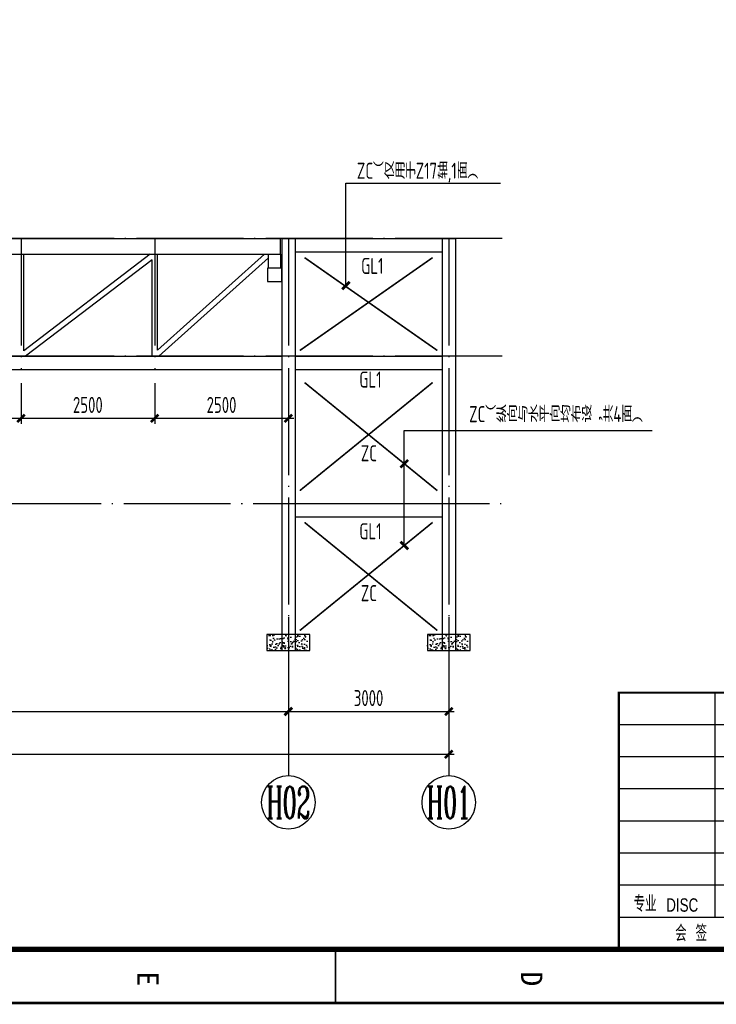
# Model space of a CAD drawing. Extents: x -294221 to 474257, y -25219 to 114942.
# Tile 32 of 70: x 40209 to 53237, y -11283 to 7124. Entities that reach past the tile are written whole.
import ezdxf
from ezdxf.enums import TextEntityAlignment as Align

# ---------------------------------------------------------------- set-up
doc = ezdxf.new("R2010")
doc.units = 0
doc.header["$LTSCALE"] = 1000
doc.linetypes.add('DOTE', pattern=[2.42, 2, -0.2, 0.02, -0.2])
for name, color, linetype in [('AXIS', 7, 'Continuous'), ('AXIS_DIM', 3, 'Continuous'), ('AXIS_NUM', 7, 'Continuous'), ('AXIS_TEXT', 7, 'Continuous'), ('BEAM_CON', 4, 'Continuous'), ('BORDER', 7, 'Continuous'), ('DIM', 3, 'Continuous'), ('gj2', 4, 'Continuous'), ('NJPEC-图框层', 7, 'Continuous'), ('Prof', 2, 'Continuous'), ('text', 7, 'Continuous'), ('TXT', 12, 'Continuous'), ('柱构件', 2, 'Continuous'), ('梁', 4, 'Continuous')]:
    doc.layers.add(name, color=color, linetype=linetype)
doc.styles.add('QC_宋体', font='txt')
doc.styles.add('QY', font='qy_eng.shx', dxfattribs={"width": 0.75, "bigfont": 'qy_chn.shx'})
doc.styles.add('TSSD_Axis', font='complex.shx', dxfattribs={"width": 0.7, "bigfont": 'hztxt.shx'})
doc.styles.add('TSSD_Dimension', font='tssdeng.shx', dxfattribs={"width": 0.7, "bigfont": 'hztxt.shx'})
doc.styles.add('TSSD_Rein', font='Tssdeng.shx', dxfattribs={"width": 0.7, "bigfont": '@@tssdchn.shx'})
doc.styles.add('宋体', font='txt')
doc.dimstyles.new('TSSD_100_100$0', dxfattribs={"dimtxt": 300, "dimasz": 100, "dimexe": 100, "dimexo": 250, "dimgap": 100, "dimtad": 1, "dimdec": 0, "dimrnd": 0.001, "dimzin": 0, "dimdsep": 46, "dimtxsty": 'TSSD_Dimension', "dimblk": 'ARCHTICK', "dimcen": 0, "dimdle": 100, "dimclrt": 7, "dimadec": 0, "dimazin": 0, "dimtfac": 1, "dimtdec": 0, "dimtix": 1, "dimtmove": 2, "dimatfit": 3, "dimldrblk": 'ARCHTICK', "dimfxl": 0, "dimtolj": 1, "dimtzin": 0, "dimarcsym": 0})

# ---------------------------------------------------------------- blocks, each defined once
blk = doc.blocks.new('_ArchTick')
at = {"color": 0, "linetype": 'ByBlock', "const_width": 0.5}
blk.add_lwpolyline([(-0.71, -0.71), (0.71, 0.71)], dxfattribs=at)
blk = doc.blocks.new('*D255')
at = {"layer": 'Defpoints', "color": 0}
for p in [(37734, 582), (40234, 582), (40234, -328)]:
    blk.add_point(p, dxfattribs=at)
at = {"layer": 'DIM', "color": 0, "lineweight": -2}
for p, q in [((37734, 332), (37734, -428)), ((40234, 332), (40234, -428)), ((37634, -328), (40334, -328))]:
    blk.add_line(p, q, dxfattribs=at)
at = {"layer": 'DIM', "color": 0, "lineweight": -2, "xscale": 99.99999810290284, "yscale": 99.99999810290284, "zscale": 99.99999810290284, "rotation": 180}
blk.add_blockref('_ArchTick', (37734, -328), dxfattribs=at)
at = {"layer": 'DIM', "color": 0, "lineweight": -2, "xscale": 99.99999810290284, "yscale": 99.99999810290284, "zscale": 99.99999810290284}
blk.add_blockref('_ArchTick', (40234, -328), dxfattribs=at)
at = {"layer": 'DIM', "color": 7, "insert": (38984, -78), "char_height": 300, "attachment_point": 5, "style": 'TSSD_Dimension'}
blk.add_mtext('\\A1;2500', dxfattribs=at)
blk = doc.blocks.new('*D256')
at = {"layer": 'Defpoints', "color": 0}
for p in [(40234, 582), (42734, 582), (42734, -328)]:
    blk.add_point(p, dxfattribs=at)
at = {"layer": 'DIM', "color": 0, "lineweight": -2}
for p, q in [((40234, 332), (40234, -428)), ((42734, 332), (42734, -428)), ((40134, -328), (42834, -328))]:
    blk.add_line(p, q, dxfattribs=at)
at = {"layer": 'DIM', "color": 0, "lineweight": -2, "xscale": 99.99999810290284, "yscale": 99.99999810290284, "zscale": 99.99999810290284, "rotation": 180}
blk.add_blockref('_ArchTick', (40234, -328), dxfattribs=at)
at = {"layer": 'DIM', "color": 0, "lineweight": -2, "xscale": 99.99999810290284, "yscale": 99.99999810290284, "zscale": 99.99999810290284}
blk.add_blockref('_ArchTick', (42734, -328), dxfattribs=at)
at = {"layer": 'DIM', "color": 7, "insert": (41484, -78), "char_height": 300, "attachment_point": 5, "style": 'TSSD_Dimension'}
blk.add_mtext('\\A1;2500', dxfattribs=at)
blk = doc.blocks.new('*D257')
at = {"layer": 'Defpoints', "color": 0}
for p in [(42734, 582), (45234, 582), (45234, -328)]:
    blk.add_point(p, dxfattribs=at)
at = {"layer": 'DIM', "color": 0, "lineweight": -2}
for p, q in [((42734, 332), (42734, -428)), ((45234, 332), (45234, -428)), ((42634, -328), (45334, -328))]:
    blk.add_line(p, q, dxfattribs=at)
at = {"layer": 'DIM', "color": 0, "lineweight": -2, "xscale": 99.99999810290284, "yscale": 99.99999810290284, "zscale": 99.99999810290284, "rotation": 180}
blk.add_blockref('_ArchTick', (42734, -328), dxfattribs=at)
at = {"layer": 'DIM', "color": 0, "lineweight": -2, "xscale": 99.99999810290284, "yscale": 99.99999810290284, "zscale": 99.99999810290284}
blk.add_blockref('_ArchTick', (45234, -328), dxfattribs=at)
at = {"layer": 'DIM', "color": 7, "insert": (43984, -78), "char_height": 300, "attachment_point": 5, "style": 'TSSD_Dimension'}
blk.add_mtext('\\A1;2500', dxfattribs=at)
blk = doc.blocks.new('ts_axno')
at = {"color": 0, "linetype": 'ByBlock', "lineweight": -2}
blk.add_circle((0, 0), 0.5, dxfattribs=at)
at = {"color": 0, "linetype": 'ByBlock', "lineweight": -2, "style": 'TSSD_Axis', "width": 0.7}
blk.add_attdef('A', text='', height=0.6, dxfattribs=at).set_placement((0, 0), align=Align.MIDDLE_CENTER)
blk = doc.blocks.new('*D258')
at = {"layer": 'AXIS_DIM', "color": 0, "lineweight": -2}
for p, q in [((21234, -4297), (21234, -6708)), ((48234, -4297), (48234, -6708)), ((21134, -6608), (48334, -6608))]:
    blk.add_line(p, q, dxfattribs=at)
at = {"layer": 'Defpoints', "color": 0}
for p in [(21234, -4047), (48234, -4047), (48234, -6608)]:
    blk.add_point(p, dxfattribs=at)
at = {"layer": 'AXIS_DIM', "color": 0, "lineweight": -2, "xscale": 99.99999810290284, "yscale": 99.99999810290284, "zscale": 99.99999810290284, "rotation": 180}
blk.add_blockref('_ArchTick', (21234, -6608), dxfattribs=at)
at = {"layer": 'AXIS_DIM', "color": 0, "lineweight": -2, "xscale": 99.99999810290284, "yscale": 99.99999810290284, "zscale": 99.99999810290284}
blk.add_blockref('_ArchTick', (48234, -6608), dxfattribs=at)
at = {"layer": 'AXIS_DIM', "color": 7, "insert": (34734, -6358), "char_height": 300, "attachment_point": 5, "style": 'TSSD_Dimension'}
blk.add_mtext('\\A1;27000', dxfattribs=at)
blk = doc.blocks.new('*D259')
at = {"layer": 'AXIS_DIM', "color": 0, "lineweight": -2}
for p, q in [((30234, -4297), (30234, -5908)), ((45234, -4297), (45234, -5908)), ((30134, -5808), (45334, -5808))]:
    blk.add_line(p, q, dxfattribs=at)
at = {"layer": 'Defpoints', "color": 0}
for p in [(30234, -4047), (45234, -4047), (45234, -5808)]:
    blk.add_point(p, dxfattribs=at)
at = {"layer": 'AXIS_DIM', "color": 0, "lineweight": -2, "xscale": 99.99999810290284, "yscale": 99.99999810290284, "zscale": 99.99999810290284, "rotation": 180}
blk.add_blockref('_ArchTick', (30234, -5808), dxfattribs=at)
at = {"layer": 'AXIS_DIM', "color": 0, "lineweight": -2, "xscale": 99.99999810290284, "yscale": 99.99999810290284, "zscale": 99.99999810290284}
blk.add_blockref('_ArchTick', (45234, -5808), dxfattribs=at)
at = {"layer": 'AXIS_DIM', "color": 7, "insert": (37734, -5558), "char_height": 300, "attachment_point": 5, "style": 'TSSD_Dimension'}
blk.add_mtext('\\A1;15000', dxfattribs=at)
blk = doc.blocks.new('*D260')
at = {"layer": 'AXIS_DIM', "color": 0, "lineweight": -2}
for p, q in [((45234, -4297), (45234, -5908)), ((48234, -4297), (48234, -5908)), ((45134, -5808), (48334, -5808))]:
    blk.add_line(p, q, dxfattribs=at)
at = {"layer": 'Defpoints', "color": 0}
for p in [(45234, -4047), (48234, -4047), (48234, -5808)]:
    blk.add_point(p, dxfattribs=at)
at = {"layer": 'AXIS_DIM', "color": 0, "lineweight": -2, "xscale": 99.99999810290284, "yscale": 99.99999810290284, "zscale": 99.99999810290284, "rotation": 180}
blk.add_blockref('_ArchTick', (45234, -5808), dxfattribs=at)
at = {"layer": 'AXIS_DIM', "color": 0, "lineweight": -2, "xscale": 99.99999810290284, "yscale": 99.99999810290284, "zscale": 99.99999810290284}
blk.add_blockref('_ArchTick', (48234, -5808), dxfattribs=at)
at = {"layer": 'AXIS_DIM', "color": 7, "insert": (46734, -5558), "char_height": 300, "attachment_point": 5, "style": 'TSSD_Dimension'}
blk.add_mtext('\\A1;3000', dxfattribs=at)
blk = doc.blocks.new('会签栏')
at = {"layer": 'NJPEC-图框层'}
for p, q in [((631055, 1257550), (631055, 1261750)), ((632855, 1261750), (632855, 1257550)), ((634655, 1261150), (629255, 1261150)), ((634655, 1260550), (629255, 1260550)), ((634655, 1259950), (629255, 1259950)), ((634655, 1259350), (629255, 1259350)), ((634655, 1258750), (629255, 1258750)), ((634655, 1258150), (629255, 1258150)), ((634655, 1257550), (629255, 1257550))]:
    blk.add_line(p, q, dxfattribs=at)
at = {"style": 'QY', "width": 0.75}
for s, height, p in [('专业', 300, (629746, 1257656)), ('会签人', 300, (631616, 1257656)), ('日期', 300, (633326, 1257656)), ('DISC', 250, (630440, 1257656)), ('SIGN', 250, (632440, 1257656)), ('DATE', 250, (634020, 1257656)), ('会  签', 300, (630606, 1257103)), ('COUNTERSIGNED', 250, (632558, 1257103))]:
    blk.add_text(s, height=height, dxfattribs=at).set_placement(p, align=Align.CENTER)
blk = doc.blocks.new('签字栏')
at = {"layer": 'AXIS_TEXT', "color": 0}
for p, q in [((646531, 1250392), (646531, 1254592)), ((648331, 1250392), (648331, 1254592)), ((650131, 1250392), (650131, 1254592)), ((644731, 1253992), (650131, 1253992)), ((644731, 1253392), (650131, 1253392)), ((644731, 1252792), (650131, 1252792)), ((644731, 1252192), (650131, 1252192)), ((644731, 1251592), (650131, 1251592)), ((644731, 1250992), (650131, 1250992))]:
    blk.add_line(p, q, dxfattribs=at)
at = {"style": 'QY', "width": 0.75}
for s, height, p in [('审定', 300, (645165, 1252898)), ('FAPP', 250, (645950, 1252898)), ('审核', 300, (645165, 1252298)), ('APPR', 250, (645950, 1252298)), ('校对', 300, (645165, 1251698)), ('GHKD', 250, (645975, 1251698)), ('设计', 300, (645165, 1251098)), ('DRW', 250, (645884, 1251098)), ('制图', 300, (645165, 1250498)), ('CAD', 250, (645859, 1250498))]:
    blk.add_text(s, height=height, dxfattribs=at).set_placement(p, align=Align.CENTER)
at = {"layer": 'NJPEC-图框层', "style": 'QY', "width": 0.75}
for s, p in [('项目负责人', (644801, 1254086)), ('专业负责人', (644801, 1253491))]:
    blk.add_text(s, height=300, dxfattribs=at).set_placement(p)
blk = doc.blocks.new('信息栏')
at = {"layer": 'NJPEC-图框层'}
for p, q in [((660731, 1250392), (660731, 1254592)), ((658731, 1253992), (662731, 1253992)), ((658731, 1253392), (662731, 1253392)), ((658731, 1252792), (662731, 1252792)), ((658731, 1252192), (662731, 1252192)), ((658731, 1251592), (662731, 1251592)), ((651931, 1250992), (651931, 1250392))]:
    blk.add_line(p, q, dxfattribs=at)
blk.add_lwpolyline([(658731, 1254592), (658731, 1250392)], dxfattribs=at)
at = {"style": 'QY', "width": 0.75}
for s, p in [('施工图', (661707, 1253057)), ('Ⅰ', (661707, 1251857))]:
    blk.add_text(s, height=300, dxfattribs=at).set_placement(p, align=Align.MIDDLE)
at = {"layer": 'NJPEC-图框层', "style": 'QY', "width": 0.8}
for s, p in [('第     张', (659592, 1250520)), ('共     张', (661763, 1250507))]:
    blk.add_text(s, height=300, dxfattribs=at).set_placement(p, align=Align.CENTER)
at = {"layer": 'NJPEC-图框层', "char_height": 300, "width": 1800, "attachment_point": 4, "style": 'QY'}
for s, insert in [('工程编号', (659072, 1254266)), ('专    业', (659072, 1253692)), ('设计阶段', (659072, 1253092)), ('比    例', (659116, 1252502)), ('版    次', (659116, 1251865)), ('日    期', (659139, 1251265)), ('图纸编号', (650461, 1250678))]:
    blk.add_mtext(s, dxfattribs=dict(at, insert=insert))
blk = doc.blocks.new('修改栏')
at = {"const_width": 40}
blk.add_lwpolyline([(644731, 1256092), (662731, 1256092)], dxfattribs=at)
at = {"layer": '梁', "color": 6}
blk.add_lwpolyline([(662731, 1256092), (662731, 1260292), (644731, 1260292), (644731, 1256092)], dxfattribs=at)
at = {"color": 6, "style": 'QY', "width": 0.75}
blk.add_text('盖章区域', height=400, dxfattribs=at).set_placement((661746, 1256422), align=Align.MIDDLE)
blk = doc.blocks.new('图框')
at = {"layer": 'NJPEC-图框层'}
h = blk.add_hatch(color=152, dxfattribs=at)
h.dxf.hatch_style = 1
edge = h.paths.add_edge_path()
edge.add_spline(control_points=[(713336, 1255456), (713332, 1255457), (713322, 1255460), (713304, 1255466), (713282, 1255476), (713257, 1255490), (713232, 1255508), (713207, 1255532), (713184, 1255559), (713166, 1255594), (713154, 1255626), (713147, 1255662), (713143, 1255697), (713145, 1255736), (713150, 1255769), (713160, 1255800), (713174, 1255832), (713191, 1255861), (713210, 1255884), (713229, 1255905), (713247, 1255922), (713266, 1255937), (713283, 1255949), (713294, 1255955), (713299, 1255958)], knot_values=[0, 0, 0, 0, 0.148671, 0.387041, 0.707288, 1.057418, 1.457549, 1.851858, 2.336567, 2.813419, 3.292614, 3.615986, 4.181811, 4.637275, 5.049596, 5.448979, 5.857795, 6.346394, 6.708376, 6.985242, 7.378215, 7.656509, 7.899427, 8.128498, 8.128498, 8.128498, 8.128498], degree=3, periodic=0)
edge.add_spline(control_points=[(713299, 1255958), (713293, 1255959), (713281, 1255959), (713263, 1255961), (713244, 1255965), (713225, 1255971), (713207, 1255979), (713193, 1255990), (713183, 1256002), (713178, 1256011), (713177, 1256017), (713176, 1256019)], knot_values=[0, 0, 0, 0, 0.232304, 0.445127, 0.671111, 0.962412, 1.17351, 1.431428, 1.618611, 1.749517, 1.829891, 1.829891, 1.829891, 1.829891], degree=3, periodic=0)
edge.add_spline(control_points=[(713176, 1256019), (713183, 1256015), (713195, 1256007), (713217, 1256001), (713241, 1255997), (713272, 1255995), (713315, 1256001), (713367, 1256015), (713428, 1256041), (713488, 1256068), (713540, 1256087), (713577, 1256095), (713602, 1256095), (713622, 1256089), (713633, 1256078), (713639, 1256064), (713637, 1256046), (713625, 1256031), (713606, 1256023), (713589, 1256018), (713575, 1256015), (713567, 1256015), (713563, 1256019), (713567, 1256028), (713573, 1256035), (713579, 1256044), (713583, 1256051), (713584, 1256055), (713583, 1256059), (713580, 1256061), (713574, 1256062), (713566, 1256061), (713558, 1256055), (713550, 1256046), (713544, 1256036), (713543, 1256025), (713544, 1256015), (713549, 1256008), (713556, 1256003), (713566, 1256000), (713581, 1256001), (713605, 1256002), (713635, 1256009), (713668, 1256018), (713702, 1256029), (713729, 1256041), (713745, 1256050), (713751, 1256053)], knot_values=[0, 0, 0, 0, 0.275863, 0.558778, 0.843428, 1.198015, 1.696558, 2.455123, 3.231292, 4.17664, 4.919709, 5.289347, 5.587055, 5.850753, 6.047231, 6.180953, 6.411265, 6.664844, 6.892465, 7.165311, 7.332684, 7.410273, 7.446364, 7.52878, 7.703034, 7.844682, 7.924434, 7.97668, 8.011937, 8.061747, 8.130588, 8.215883, 8.354394, 8.478782, 8.682102, 8.787985, 8.896275, 9.024688, 9.114193, 9.219361, 9.384327, 9.698484, 10.112351, 10.554749, 10.970697, 11.441848, 11.671505, 11.671505, 11.671505, 11.671505], degree=3, periodic=0)
edge.add_arc((713460, 1255779), 400, 43.38, 180)
edge.add_arc((713460, 1255779), 400, 180, 300.0054)
edge.add_spline(control_points=[(713660, 1255432), (713657, 1255433), (713648, 1255437), (713630, 1255447), (713612, 1255461), (713600, 1255472), (713596, 1255475)], knot_values=[0, 0, 0, 0, 0.117121, 0.378696, 0.769839, 0.969146, 0.969146, 0.969146, 0.969146], degree=3, periodic=0)
edge.add_spline(control_points=[(713596, 1255475), (713588, 1255473), (713568, 1255467), (713533, 1255462), (713493, 1255458), (713452, 1255458), (713414, 1255460), (713378, 1255467), (713347, 1255482), (713314, 1255505), (713289, 1255534), (713269, 1255566), (713261, 1255593), (713257, 1255613), (713255, 1255629), (713255, 1255647), (713256, 1255666), (713260, 1255686), (713265, 1255708), (713274, 1255731), (713285, 1255750), (713297, 1255771), (713315, 1255790), (713338, 1255807), (713361, 1255822), (713384, 1255831), (713407, 1255837), (713426, 1255838), (713452, 1255835), (713487, 1255824), (713528, 1255793), (713570, 1255744), (713608, 1255675), (713630, 1255622), (713641, 1255594)], knot_values=[0, 0, 0, 0, 0.331124, 0.779939, 1.317706, 1.847046, 2.306295, 2.729392, 3.217777, 3.614671, 4.196887, 4.663931, 5.019811, 5.218518, 5.436862, 5.643188, 5.867538, 6.15981, 6.408866, 6.730664, 7.070674, 7.222231, 7.625898, 8.046238, 8.283822, 8.656954, 8.971884, 9.154486, 9.394825, 9.945136, 10.489736, 11.29841, 12.343812, 13.448432, 13.448432, 13.448432, 13.448432], degree=3, periodic=0)
edge.add_spline(control_points=[(713641, 1255594), (713649, 1255598), (713667, 1255606), (713697, 1255620), (713728, 1255642), (713755, 1255669), (713776, 1255697), (713789, 1255722), (713795, 1255738), (713797, 1255745)], knot_values=[0, 0, 0, 0, 0.353268, 0.727498, 1.240071, 1.77028, 2.15534, 2.544899, 2.812928, 2.812928, 2.812928, 2.812928], degree=3, periodic=0)
edge.add_spline(control_points=[(713797, 1255745), (713797, 1255742), (713796, 1255734), (713795, 1255718), (713790, 1255697), (713785, 1255667), (713772, 1255628), (713751, 1255585), (713726, 1255549), (713706, 1255526), (713695, 1255517), (713691, 1255514)], knot_values=[0, 0, 0, 0, 0.12049, 0.296651, 0.587458, 0.932367, 1.426389, 2.128798, 2.724602, 3.085973, 3.260756, 3.260756, 3.260756, 3.260756], degree=3, periodic=0)
edge.add_spline(control_points=[(713691, 1255514), (713698, 1255506), (713709, 1255494), (713722, 1255484), (713726, 1255480)], knot_values=[0, 0, 0, 0, 0.375868, 0.607847, 0.607847, 0.607847, 0.607847], degree=3, periodic=0)
edge.add_arc((713460, 1255779), 400, 311.7299, 360)
edge.add_arc((713460, 1255779), 400, 0, 38.1999)
edge.add_spline(control_points=[(713774, 1256026), (713773, 1256025), (713770, 1256022), (713762, 1256018), (713747, 1256012), (713722, 1256002), (713688, 1255992), (713650, 1255983), (713616, 1255977), (713590, 1255975), (713572, 1255974), (713562, 1255972), (713556, 1255969), (713556, 1255966), (713557, 1255965), (713561, 1255963), (713568, 1255961), (713581, 1255960), (713595, 1255959), (713610, 1255960), (713632, 1255964), (713670, 1255972), (713716, 1255985), (713749, 1255994), (713764, 1255999)], knot_values=[0, 0, 0, 0, 0.053208, 0.159125, 0.349072, 0.652832, 1.174017, 1.666617, 2.136561, 2.433582, 2.656379, 2.800822, 2.851753, 2.865207, 2.882987, 2.929462, 3.028596, 3.159224, 3.414495, 3.526937, 3.733164, 4.268442, 4.947966, 5.549375, 5.549375, 5.549375, 5.549375], degree=3, periodic=0)
edge.add_spline(control_points=[(713764, 1255999), (713765, 1255998), (713768, 1255996), (713772, 1255991), (713772, 1255982), (713767, 1255969), (713757, 1255957), (713742, 1255945), (713723, 1255936), (713701, 1255930), (713685, 1255929), (713679, 1255928)], knot_values=[0, 0, 0, 0, 0.043264, 0.120508, 0.21598, 0.374603, 0.612363, 0.813698, 1.083588, 1.406129, 1.661303, 1.661303, 1.661303, 1.661303], degree=3, periodic=0)
edge.add_spline(control_points=[(713679, 1255928), (713681, 1255929), (713686, 1255932), (713694, 1255938), (713700, 1255943), (713701, 1255950), (713696, 1255950), (713691, 1255951), (713680, 1255951), (713654, 1255949), (713606, 1255945), (713551, 1255935), (713489, 1255918), (713432, 1255900), (713379, 1255876), (713342, 1255851), (713315, 1255830), (713292, 1255807), (713274, 1255783), (713260, 1255759), (713246, 1255729), (713237, 1255699), (713232, 1255665), (713231, 1255634), (713234, 1255602), (713241, 1255572), (713252, 1255544), (713268, 1255517), (713285, 1255497), (713303, 1255479), (713320, 1255466), (713331, 1255459), (713336, 1255456)], knot_values=[0, 0, 0, 0, 0.09476, 0.229885, 0.358769, 0.396739, 0.451667, 0.505398, 0.588924, 0.863894, 1.484135, 2.413352, 2.950627, 3.881745, 4.660795, 5.110916, 5.572524, 5.949122, 6.311877, 6.700681, 6.999839, 7.543065, 7.853918, 8.298535, 8.706756, 9.035561, 9.474198, 9.820452, 10.196203, 10.461837, 10.788817, 10.975614, 10.975614, 10.975614, 10.975614], degree=3, periodic=0)
edge = h.paths.add_edge_path(flags=16)
edge.add_spline(control_points=[(713410, 1255855), (713416, 1255856), (713427, 1255860), (713447, 1255865), (713471, 1255867), (713498, 1255865), (713529, 1255855), (713556, 1255834), (713578, 1255811), (713595, 1255782), (713609, 1255755), (713620, 1255721), (713628, 1255693), (713632, 1255669), (713634, 1255657), (713634, 1255654)], knot_values=[0, 0, 0, 0, 0.217098, 0.45546, 0.756361, 1.1177, 1.466416, 1.954125, 2.35846, 2.68133, 3.205739, 3.497502, 3.998988, 4.304628, 4.430393, 4.430393, 4.430393, 4.430393], degree=3, periodic=0)
edge.add_spline(control_points=[(713634, 1255654), (713632, 1255660), (713626, 1255674), (713616, 1255698), (713601, 1255726), (713586, 1255754), (713570, 1255777), (713552, 1255799), (713533, 1255817), (713511, 1255834), (713495, 1255843), (713475, 1255851), (713456, 1255857), (713437, 1255857), (713422, 1255857), (713414, 1255855), (713410, 1255855)], knot_values=[0, 0, 0, 0, 0.247715, 0.568965, 0.966639, 1.450508, 1.740372, 2.022658, 2.534465, 2.710049, 3.044629, 3.231754, 3.52439, 3.788101, 3.944147, 4.080651, 4.080651, 4.080651, 4.080651], degree=3, periodic=0)
edge = h.paths.add_edge_path(flags=17)
edge.add_spline(control_points=[(713541, 1255563), (713526, 1255560), (713494, 1255555), (713444, 1255555), (713395, 1255565), (713353, 1255585), (713329, 1255615), (713316, 1255649), (713314, 1255676), (713319, 1255703), (713329, 1255724), (713347, 1255742), (713365, 1255752), (713382, 1255754), (713400, 1255754), (713426, 1255746), (713462, 1255720), (713495, 1255674), (713519, 1255625), (713532, 1255588), (713539, 1255569), (713541, 1255563)], knot_values=[0, 0, 0, 0, 0.561484, 1.214764, 1.885581, 2.393631, 2.959197, 3.259694, 3.74698, 3.952014, 4.302998, 4.593853, 4.881604, 5.06523, 5.221101, 5.542541, 6.061676, 6.875848, 7.612345, 8.105693, 8.357623, 8.357623, 8.357623, 8.357623], degree=3, periodic=0)
h = blk.add_hatch(color=7, dxfattribs=at)
h.dxf.hatch_style = 1
h.paths.add_polyline_path([(713076, 1255274, 0.414214), (713049, 1255302), (712935, 1255302, 0.414214), (712908, 1255274), (712908, 1255157, 0.414214), (712935, 1255129), (713049, 1255129, 0.259363), (713072, 1255142), (713092, 1255129), (713092, 1255158), (713076, 1255168)])
h.paths.add_polyline_path([(713027, 1255200), (712996, 1255220), (712996, 1255191), (713027, 1255171), (713027, 1255154), (712958, 1255154), (712958, 1255276), (713027, 1255276)], flags=16)
h.paths.add_polyline_path([(713164, 1255276), (713260, 1255276), (713260, 1255302), (713141, 1255302, 0.414214), (713114, 1255274), (713114, 1255157, 0.414214), (713141, 1255129), (713261, 1255129), (713261, 1255154), (713164, 1255154)])
h.paths.add_polyline_path([(713341, 1255280), (713376, 1255129), (713470, 1255129), (713470, 1255302), (713420, 1255302), (713420, 1255148), (713385, 1255302), (713291, 1255302), (713291, 1255129), (713341, 1255129)])
h.paths.add_polyline_path([(713665, 1255274, 0.414214), (713638, 1255302), (713524, 1255302, 0.414214), (713497, 1255274), (713497, 1255157, 0.414214), (713524, 1255129), (713638, 1255129, 0.414214), (713665, 1255157)])
h.paths.add_polyline_path([(713548, 1255276), (713615, 1255276), (713615, 1255154), (713548, 1255154)], flags=16)
h.paths.add_polyline_path([(713741, 1255302), (713687, 1255302), (713743, 1255129), (713827, 1255129), (713883, 1255302), (713829, 1255302), (713785, 1255155)])
h.paths.add_polyline_path([(714072, 1255274, 0.414214), (714045, 1255302), (713932, 1255302, 0.414214), (713905, 1255274), (713905, 1255157, 0.414214), (713932, 1255129), (714045, 1255129, 0.414214), (714072, 1255157)])
h.paths.add_polyline_path([(713955, 1255277), (714023, 1255277), (714023, 1255154), (713955, 1255154)], flags=16)
at = {"layer": 'NJPEC-图框层', "color": 0}
for p, q in [((726071, 1253392), (717472, 1253392)), ((717472, 1250992), (730072, 1250992))]:
    blk.add_line(p, q, dxfattribs=at)
at = {"layer": 'NJPEC-图框层', "const_width": 40}
for points in [[(712072, 1256592), (712072, 1249792)], [(730072, 1256592), (730072, 1249792)], [(730072, 1249792), (706672, 1249792), (706672, 1254592), (712072, 1254592)], [(712072, 1254592), (730072, 1254592)]]:
    blk.add_lwpolyline(points, dxfattribs=at)
at = {"layer": 'NJPEC-图框层'}
blk.add_lwpolyline([(712072, 1250392), (730072, 1250392)], dxfattribs=at)
for name, p in [('修改栏', (67341, 500)), ('会签栏', (77417, -7158)), ('签字栏', (67341, 0)), ('信息栏', (67341, 0))]:
    blk.add_blockref(name, p, dxfattribs=at)
at = {"layer": 'NJPEC-图框层', "style": '宋体'}
blk.add_text('山 东 齐 创 石 化 工 程 有 限 公 司', height=550, dxfattribs=at).set_placement((721580, 1255401), align=Align.BOTTOM_CENTER)
at = {"layer": 'NJPEC-图框层', "style": '宋体', "width": 1.2}
blk.add_text('SHANDONG  QICHUANG  PETROCHEMICAL  ENGINEERING CO.,LTD', height=270, dxfattribs=at).set_placement((721580, 1255027), align=Align.BOTTOM_CENTER)
at = {"layer": 'NJPEC-图框层', "color": 6, "style": 'QY', "width": 0.75}
for s, p in [('QC****', (729048, 1254257)), ('结构', (729048, 1253690)), ('1:100', (729048, 1252457)), ('2026.07', (729048, 1251257)), ('SG201068-1000-S-', (722578, 1250686)), ('8', (729111, 1250647))]:
    blk.add_text(s, height=300, dxfattribs=at).set_placement(p, align=Align.MIDDLE)
at = {"layer": 'NJPEC-图框层', "style": 'QY', "width": 0.75}
for s, p in [('河南龙宇煤化工有限公司', (721807, 1253990)), ('河南龙宇煤化有限公司乙二醇装置平台化项目配套工程改造项目', (721783, 1252877)), ('管廊支架', (721783, 1252232))]:
    blk.add_text(s, height=400, dxfattribs=at).set_placement(p, align=Align.MIDDLE)
at = {"layer": 'NJPEC-图框层', "style": '宋体', "width": 0.78}
blk.add_text('注：本文件版权归齐创公司所有，除非得到齐创公司书面授权，否则本文件的任何内容均不得复制或泄露给其他个人和团体或用于其他目的。', height=260, dxfattribs=at).set_placement((712192, 1249939))
blk = doc.blocks.new('A1+0.5E图框')
for points, const_width in [([(0, 0), (1261, 0), (1261, 594), (0, 594)], 0.5), ([(25, 10), (1251, 10), (1251, 584), (25, 584)], 1)]:
    blk.add_lwpolyline(points, close=True, dxfattribs=dict(const_width=const_width))
at = {"const_width": 0.35}
blk.add_lwpolyline([(1251, 297), (1261, 297)], dxfattribs=at)
at = {"style": 'QC_宋体'}
for s, p in [('D', (1256.5, 333.71)), ('E', (1256.5, 261.96))]:
    blk.add_text(s, height=4, dxfattribs=at).set_placement(p, align=Align.MIDDLE_CENTER)

msp = doc.modelspace()

# ---------------------------------------------------------------- hatches: boundary and pattern name
at = {"layer": 'AXIS_NUM'}
h = msp.add_hatch(dxfattribs=at)
h.set_pattern_fill('AR-CONC', color=256)
h.set_pattern_definition([(50, (24874.06, 57588.4), (182.18467, -15.9391), [19.05, -209.55]), (355, (24874.06, 57588.4), (-35.2428, 191.05664), [15.24, -167.64]), (100.451, (24889.24, 57587.07), (146.9425, 175.1167), [16.19, -178.09]), (46.1842, (24874.06, 57639.2), (271.079, -42.0423), [28.575, -314.325]), (96.6356, (24896.65, 57635.7), (237.4042, 247.4256), [24.285, -267.135]), (351.184, (24874.06, 57639.2), (237.4046, 247.4251), [22.86, -251.46]), (21, (24899.46, 57626.5), (151.61488, -102.2655), [19.05, -209.55]), (326, (24899.46, 57626.5), (61.80203, 184.18796), [15.24, -167.64]), (71.4514, (24912.1, 57617.98), (213.4165, 81.92286), [16.19, -178.09]), (37.5, (24874.06, 57588.4), (3.0886, 84.55504), [0, -165.608, 0, -170.18, 0, -168.275]), (7.5, (24874.06, 57588.4), (66.81966, 100.18057), [0, -97.028, 0, -161.798, 0, -64.135]), (327.5, (24817.416, 57588.4), (135.59059, -5.728744), [0, -63.5, 0, -198.12, 0, -262.89]), (317.5, (24792.02, 57588.4), (148.12918, 25.4265), [0, -82.55, 0, -131.572, 0, -186.69])])
h.paths.add_polyline_path([(44834.188, -4667.731), (45634.188, -4667.731), (45634.188, -4367.731), (44834.188, -4367.731)])
h = msp.add_hatch(dxfattribs=at)
h.set_pattern_fill('AR-CONC', color=256)
h.set_pattern_definition([(50, (27874.06, 57588.4), (182.18467, -15.9391), [19.05, -209.55]), (355, (27874.06, 57588.4), (-35.2428, 191.05664), [15.24, -167.64]), (100.451, (27889.24, 57587.07), (146.9425, 175.1167), [16.19, -178.09]), (46.1842, (27874.06, 57639.2), (271.079, -42.0423), [28.575, -314.325]), (96.6356, (27896.65, 57635.7), (237.4042, 247.4256), [24.285, -267.135]), (351.184, (27874.06, 57639.2), (237.4046, 247.4251), [22.86, -251.46]), (21, (27899.46, 57626.5), (151.61488, -102.2655), [19.05, -209.55]), (326, (27899.46, 57626.5), (61.80203, 184.18796), [15.24, -167.64]), (71.4514, (27912.1, 57617.98), (213.4165, 81.92286), [16.19, -178.09]), (37.5, (27874.06, 57588.4), (3.0886, 84.55504), [0, -165.608, 0, -170.18, 0, -168.275]), (7.5, (27874.06, 57588.4), (66.81966, 100.18057), [0, -97.028, 0, -161.798, 0, -64.135]), (327.5, (27817.416, 57588.4), (135.59059, -5.728744), [0, -63.5, 0, -198.12, 0, -262.89]), (317.5, (27792.02, 57588.4), (148.12918, 25.4265), [0, -82.55, 0, -131.572, 0, -186.69])])
h.paths.add_polyline_path([(47834.188, -4667.731), (48634.188, -4667.731), (48634.188, -4367.731), (47834.188, -4367.731)])

# ---------------------------------------------------------------- linework, layer by layer
at = {"elevation": -4116055.186}
msp.add_lwpolyline([(45084.188, 2738.269), (45084.188, 2478.269), (44864.188, 2478.269), (44864.188, 2738.269)], close=True, dxfattribs=at)
at = {"layer": 'AXIS', "color": 1, "linetype": 'DOTE'}
for p, q in [((49234.188, 3032.269, -4116055.186), (19793.566, 3032.269, -4116055.186)), ((40234.188, 3032.269, -4116055.186), (40234.188, 582.269, -4116055.186)), ((42734.188, 3032.269, -4116055.186), (42734.188, 582.269, -4116055.186)), ((45234.188, 3032.269, -4116055.186), (45234.188, -4667.731, -4116055.186)), ((48234.188, 3032.269, -4116055.186), (48234.188, -4667.731, -4116055.186)), ((49234.188, 832.269, -4116055.186), (19793.566, 832.269, -4116055.186)), ((20374.077, -1917.731, -4116055.186), (49245.354, -1917.731, -4116055.186))]:
    msp.add_line(p, q, dxfattribs=at)
at = {"layer": 'AXIS_NUM'}
for p, q in [((46310.976, 2153.467, -4116055.186), (46310.976, 4069.822, -4116055.186)), ((46310.976, 4069.822, -4116055.186), (49204.293, 4069.822, -4116055.186)), ((47401.566, -2705.074, -4116055.186), (47401.566, -556.356, -4116055.186)), ((47401.566, -556.356, -4116055.186), (52039.463, -556.356, -4116055.186)), ((45234.188, -4047.104, -4116055.186), (45234.188, -7008.13, -4116055.186)), ((48234.188, -4047.104, -4116055.186), (48234.188, -7008.13, -4116055.186))]:
    msp.add_line(p, q, dxfattribs=at)
at = {"layer": 'AXIS_NUM', "elevation": -4116055.186}
for points in [[(44834.188, -4667.731), (45634.188, -4667.731), (45634.188, -4367.731), (44834.188, -4367.731)], [(47834.188, -4667.731), (48634.188, -4667.731), (48634.188, -4367.731), (47834.188, -4367.731)]]:
    msp.add_lwpolyline(points, close=True, dxfattribs=at)
at = {"layer": 'BEAM_CON'}
for p, q in [((42651.72, 2738.269, -4116055.186), (40284.188, 933.263, -4116055.186)), ((40284.188, 933.263, -4116055.186), (40284.188, 2738.269, -4116055.186)), ((42684.188, 2637.275, -4116055.186), (40316.657, 832.269, -4116055.186)), ((42684.188, 832.269, -4116055.186), (42684.188, 2637.275, -4116055.186)), ((44789.207, 2738.269, -4116055.186), (42784.188, 944.107, -4116055.186)), ((42784.188, 944.107, -4116055.186), (42784.188, 2738.269, -4116055.186)), ((44864.188, 2671.174, -4116055.186), (42809.169, 832.269, -4116055.186))]:
    msp.add_line(p, q, dxfattribs=at)
at = {"layer": 'BORDER'}
msp.add_lwpolyline([(16414.523, -11257.991), (16414.523, 114942.009), (75814.523, 114942.009), (75814.523, -11257.991)], close=True, dxfattribs=at)
at = {"layer": 'BORDER', "const_width": 50}
msp.add_lwpolyline([(17414.523, -10257.991), (17414.523, 112442.009), (74814.523, 112442.009), (74814.523, -10257.991)], close=True, dxfattribs=at)
at = {"layer": 'gj2'}
for p, q in [((30384.188, 3032.269, -4116055.186), (45084.188, 3032.269, -4116055.186)), ((45084.188, 2738.269, -4116055.186), (45084.188, 3032.269, -4116055.186)), ((45109.188, 3032.269, -4116055.186), (48359.188, 3032.269, -4116055.186)), ((45359.188, 2782.269, -4116055.186), (48109.188, 2782.269, -4116055.186)), ((30384.188, 2738.269, -4116055.186), (45084.188, 2738.269, -4116055.186)), ((30359.188, 832.269, -4116055.186), (45109.188, 832.269, -4116055.186)), ((45359.188, 832.269, -4116055.186), (48109.188, 832.269, -4116055.186)), ((30359.188, 582.269, -4116055.186), (45109.188, 582.269, -4116055.186)), ((45359.188, 582.269, -4116055.186), (48109.188, 582.269, -4116055.186)), ((45359.188, -1917.731, -4116055.186), (48109.188, -1917.731, -4116055.186)), ((45359.188, -2167.731, -4116055.186), (48109.188, -2167.731, -4116055.186))]:
    msp.add_line(p, q, dxfattribs=at)
at = {"layer": 'gj2', "linetype": 'ByBlock', "const_width": 30, "elevation": -4116055.186}
for points in [[(47931.765, 2676.448), (45448.009, 939.61)], [(45536.61, 2676.448), (48020.367, 939.61)], [(47931.765, 341.268), (45448.009, -1680.231)], [(45536.61, 341.268), (48020.367, -1680.231)], [(47931.765, -2273.552), (45448.009, -4295.05)], [(45536.61, -2273.552), (48020.367, -4295.05)]]:
    msp.add_lwpolyline(points, dxfattribs=at)
at = {"layer": 'Prof', "elevation": -4116055.186}
msp.add_lwpolyline([(44844.188, 2478.269), (44844.188, 2228.269), (45109.188, 2228.269), (45109.188, 2478.269)], close=True, dxfattribs=at)
at = {"layer": '柱构件'}
for p, q in [((45109.188, 3032.269, -4116055.186), (45109.188, -4667.731, -4116055.186)), ((45359.188, 3032.269, -4116055.186), (45359.188, -4667.731, -4116055.186)), ((48109.188, 3032.269, -4116055.186), (48109.188, -4667.731, -4116055.186)), ((48359.188, 3032.269, -4116055.186), (48359.188, -4667.731, -4116055.186))]:
    msp.add_line(p, q, dxfattribs=at)

# ---------------------------------------------------------------- block references
at = {"xscale": 100, "yscale": 100, "zscale": 100, "rotation": 270}
msp.add_blockref('A1+0.5E图框', (16414.523, 114842.009), dxfattribs=at)
at = {"layer": 'AXIS_NUM'}
ref = msp.add_blockref('ts_axno', (45234.188, -7508.13, -4116055.186), dxfattribs=dict(at, xscale=999.9999810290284, yscale=999.9999810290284, zscale=999.9999810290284))
ref.add_attrib('A1', 'H02', dxfattribs={"height": 600, "style": 'TSSD_Axis', "width": 0.5}).set_placement((45234.188, -7508.13, -4116055.186), align=Align.MIDDLE_CENTER)
ref = msp.add_blockref('ts_axno', (48234.188, -7508.13, -4116055.186), dxfattribs=dict(at, xscale=999.9999810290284, yscale=999.9999810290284, zscale=999.9999810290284))
ref.add_attrib('A1', 'H01', dxfattribs={"height": 600, "style": 'TSSD_Axis', "width": 0.5}).set_placement((48234.188, -7508.13, -4116055.186), align=Align.MIDDLE_CENTER)
at = {"layer": 'DIM', "yscale": 99.99999810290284, "zscale": 99.99999810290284, "rotation": 270}
for p, xscale in [((46310.976, 2153.467, -4116055.186), -99.99999810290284), ((47401.566, -1176.596, -4116055.186), -99.99999810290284), ((47401.566, -2705.074, -4116055.186), 99.99999810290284)]:
    msp.add_blockref('_ArchTick', p, dxfattribs=dict(at, xscale=xscale))
at = {"layer": 'NJPEC-图框层'}
msp.add_blockref('图框', (-655257.176, -1260049.745), dxfattribs=at)

# ---------------------------------------------------------------- texts
at = {"layer": 'text', "color": 4, "style": 'TSSD_Rein', "width": 0.7}
for s, height, p in [('ZC（仅用于Z17轴,1面）', 299.99999, (46515.819, 4149.972, -4124387.32)), ('ZC（纵向与水平向均布设，共4面）', 299.99999, (48614.79, -400.257, -8332.134)), ('ZC', 300, (46589.047, -1131.742, -4136885.521)), ('ZC', 300, (46589.047, -3746.561, -4136885.521))]:
    msp.add_text(s, height=height, dxfattribs=at).set_placement(p)
at = {"layer": 'TXT', "color": 0, "style": 'TSSD_Rein', "width": 0.7}
for p in [(46596.943, 2370.697, 8232110.372), (46561.472, 246.034, 4116055.186), (46561.472, -2589.19, 4116055.186)]:
    msp.add_text('GL1', height=300, dxfattribs=at).set_placement(p)

# ---------------------------------------------------------------- dimensions: what is measured, and where the dimension line sits
at = {"layer": 'AXIS_DIM'}
for base, p1, p2, picture, middle in [((48234.188, -6608.13, -4116055.186), (21234.189, -4047.104, -4116055.186), (48234.188, -4047.104, -4116055.186), '*D258', (34734.188, -6358.13, -4116055.186)), ((45234.188, -5808.13, -4116055.186), (30234.188, -4047.104, -4116055.186), (45234.188, -4047.104, -4116055.186), '*D259', (37734.188, -5558.13, -4116055.186)), ((48234.188, -5808.13, -4116055.186), (45234.188, -4047.104, -4116055.186), (48234.188, -4047.104, -4116055.186), '*D260', (46734.188, -5558.13, -4116055.186))]:
    dim = msp.add_linear_dim(base=base, p1=p1, p2=p2, angle=180, dimstyle='TSSD_100_100$0', override={"dimscale": 1, "dimlfac": 1}, dxfattribs=at)
    dim.commit()
    dim.dimension.update_dxf_attribs({"geometry": picture, "text_midpoint": middle})
at = {"layer": 'DIM'}
for p1, p2, picture, middle in [((37734.188, 582.269, -4116055.186), (40234.188, 582.269, -4116055.186), '*D255', (38984.188, -77.513, -4116055.186)), ((40234.188, 582.269, -4116055.186), (42734.188, 582.269, -4116055.186), '*D256', (41484.188, -77.513, -4116055.186)), ((42734.188, 582.269, -4116055.186), (45234.188, 582.269, -4116055.186), '*D257', (43984.188, -77.513, -4116055.186))]:
    dim = msp.add_aligned_dim(p1=p1, p2=p2, distance=-909.782, dimstyle='TSSD_100_100$0', override={"dimscale": 1, "dimlfac": 1}, dxfattribs=at)
    dim.commit()
    dim.dimension.update_dxf_attribs({"geometry": picture, "text_midpoint": middle})

doc.saveas('drawing.dxf')
